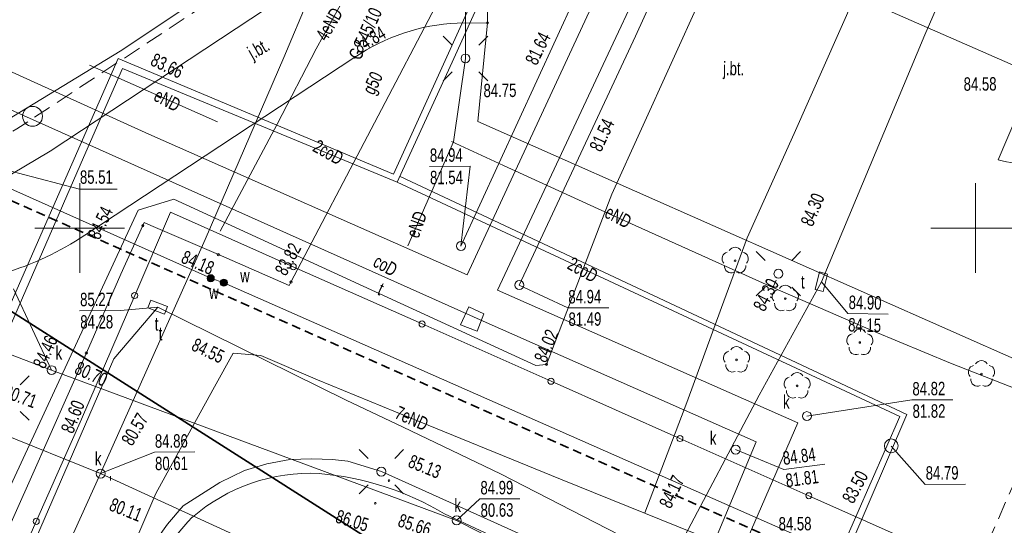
# Model space of a CAD drawing. Header units: metres. Extents: x -1013 to 1493497, y -5789518 to 1032.
# Tile 62 of 73: x 45 to 100, y -52 to -24. Entities that reach past the tile are written whole.
import ezdxf
from ezdxf.xclip import XClip

# ---------------------------------------------------------------- set-up
doc = ezdxf.new("R2010")
doc.units = ezdxf.units.M
doc.header["$MEASUREMENT"] = 0
doc.header["$XCLIPFRAME"] = 0
for name, pattern in [('2_KTCR02', [1.5, 1, -0.5]), ('2_KTJZ01', [2, 1.5, -0.5]), ('Przerywana długa', [0.78, 0.5, -0.28])]:
    doc.linetypes.add(name, pattern=pattern)
doc.layers.add('700-L Mapa 1_100 dwg', color=7, linetype='Continuous')
doc.layers.add('711-L Wymiary opisy', color=7, linetype='Continuous')
for name, color, linetype, lineweight in [('703-L Płaszczyzny podejścia 2D3', 152, 'Continuous', 30), ('703-L Płaszczyzny podejścia 2D38', 171, 'Continuous', 35), ('711-L Wymiary opisy1', 7, 'Continuous', 13), ('ex_02_DXF_MZ_500_4_KTCR_D_L_17', 9, 'Continuous', 18), ('ex_02_DXF_MZ_500_4_KTCR_L_17', 9, 'Continuous', 18), ('ex_02_DXF_MZ_500_4_KTJZ_E_T_07', 9, 'Continuous', 18), ('ex_02_DXF_MZ_500_4_KTJZ_L_07', 9, 'Continuous', 18), ('ex_02_DXF_MZ_500_4_KTKR_D_L_07', 9, 'Continuous', 18), ('ex_02_DXF_MZ_500_4_KTKR_L_07', 9, 'Continuous', 18), ('ex_02_DXF_MZ_500_4_KTOK_L_47', 9, 'Continuous', 18), ('ex_02_DXF_MZ_500_4_OBOP_T_13', 9, 'Continuous', 18), ('ex_02_DXF_MZ_500_4_Podzial_sekcyjny_krzyze7', 9, 'Continuous', 18), ('ex_02_DXF_MZ_500_4_RTPW_T_17', 9, 'Continuous', 18), ('ex_02_DXF_MZ_500_4_SUOG_L_052', 9, 'Continuous', 18), ('ex_02_DXF_MZ_500_4_SUPC_D_L_1200', 9, 'Continuous', 18), ('ex_02_DXF_MZ_500_4_SUPC_E_T_1200', 9, 'Continuous', 18), ('ex_02_DXF_MZ_500_4_SUPE_D_L_31', 9, 'Continuous', 18), ('ex_02_DXF_MZ_500_4_SUPE_E_T_31', 9, 'Continuous', 18), ('ex_02_DXF_MZ_500_4_SUPE_L_31', 9, 'Continuous', 18), ('ex_02_DXF_MZ_500_4_SUPG_E_T_27', 9, 'Continuous', 18), ('ex_02_DXF_MZ_500_4_SUPG_L_252', 9, 'Continuous', 18), ('ex_02_DXF_MZ_500_4_SUPK_D_L_434', 9, 'Continuous', 18), ('ex_02_DXF_MZ_500_4_SUPP_E_T_352', 9, 'Continuous', 18), ('ex_02_DXF_MZ_500_4_SUPT_D_L_030', 9, 'Continuous', 18), ('ex_02_DXF_MZ_500_4_SUPT_E_T_030', 9, 'Continuous', 18), ('ex_02_DXF_MZ_500_4_SUPT_L_030', 9, 'Continuous', 18), ('ex_02_DXF_MZ_500_4_SUPW_D_L_05', 9, 'Continuous', 18), ('ex_02_DXF_MZ_500_4_SUSM_D_T_07', 9, 'Continuous', 18), ('ex_02_DXF_MZ_500_4_SUSM_D_T_37', 9, 'Continuous', 18), ('ex_02_DXF_MZ_500_4_SUSM_T_07', 9, 'Continuous', 18), ('ex_02_DXF_MZ_500_4_SUSM_T_37', 9, 'Continuous', 18), ('ex_02_DXF_MZ_500_4_SUTC_T_0200', 9, 'Continuous', 18), ('ex_02_DXF_MZ_500_4_SUTG_T_052', 9, 'Continuous', 18), ('ex_02_DXF_MZ_500_4_SUTK_T_034', 9, 'Continuous', 18), ('ex_02_DXF_MZ_500_4_SUTT_T_030', 9, 'Continuous', 18), ('ex_02_DXF_MZ_500_4_SUTW_T_05', 9, 'Continuous', 18), ('ex_02_DXF_MZ_500_4_SUUC_D_L_47', 9, 'Continuous', 18), ('ex_02_DXF_MZ_500_4_SUUK_D_T_234', 9, 'Continuous', 18), ('ex_02_DXF_MZ_500_4_SUUK_E_T_934', 9, 'Continuous', 18), ('ex_02_DXF_MZ_500_4_SUUT_D_T_130', 9, 'Continuous', 18), ('ex_02_DXF_MZ_500_4_SUUT_E_T_930', 9, 'Continuous', 18), ('ex_02_DXF_MZ_500_4_SUUW_D_T_77', 9, 'Continuous', 18), ('ex_02_DXF_MZ_500_4_SUUW_E_T_57', 9, 'Continuous', 18)]:
    doc.layers.add(name, color=color, linetype=linetype, lineweight=lineweight)
doc.styles.add('STYL_AUTOMATYCZNY_2', font='arial.ttf')
doc.styles.add('STYL_AUTOMATYCZNY_4', font='arial.ttf', dxfattribs={"width": 0.7})
doc.dimstyles.new('STYL_AUTOMATYCZNY__3', dxfattribs={"dimtxt": 0.25, "dimasz": 0.183575, "dimexe": 0.18, "dimexo": 0.04, "dimgap": 0, "dimtad": 1, "dimzin": 0, "dimdsep": 46, "dimtxsty": 'STYL_AUTOMATYCZNY_2', "dimblk": 'ARROWHEAD_8', "dimblk1": 'ARROWHEAD_8', "dimblk2": 'ARROWHEAD_8', "dimcen": 0.09, "dimclrd": 7, "dimclre": 7, "dimclrt": 7, "dimazin": 0, "dimtfac": 1, "dimtdec": 4, "dimtmove": 2, "dimatfit": 3, "dimfxl": 1, "dimtolj": 1, "dimtzin": 0, "dimarcsym": 0})

# ---------------------------------------------------------------- blocks, each defined once
blk = doc.blocks.new('*D63')
at = {"layer": '711-L Wymiary opisy1', "color": 7, "linetype": 'Continuous', "lineweight": 13}
for p, q in [((31.701, 9.209), (31.582, 9.143)), ((31.701, 9.209), (31.767, 9.09)), ((31.387, 8.33), (31.337, 8.457)), ((31.387, 8.33), (31.514, 8.38))]:
    blk.add_line(p, q, dxfattribs=at)
blk.add_arc((25.649, 10.872), 6.276, 336.1008, 344.6316, dxfattribs=at)
at = {"layer": '711-L Wymiary opisy1', "color": 7, "lineweight": 13, "insert": (31.654, 8.581), "char_height": 0.25, "attachment_point": 7, "rotation": 336.1008, "style": 'STYL_AUTOMATYCZNY_2'}
blk.add_mtext('\\A1;{\\pql;\\fArial|b0|i0|c238|p0;\\W1.000000;8,53°/15%}', dxfattribs=at)
blk = doc.blocks.new('ARROWHEAD_8')
at = {"color": 0, "linetype": 'Continuous', "lineweight": 0}
blk.add_line((0, 0), (-1, 0), dxfattribs=at)
at = {"color": 0, "linetype": 'Continuous', "lineweight": 0, "flags": 128}
blk.add_lwpolyline([(-0.525, 0.525), (0, 0), (-0.525, -0.525)], dxfattribs=at)
blk = doc.blocks.new('*D64')
at = {"layer": '711-L Wymiary opisy1', "color": 7, "linetype": 'Continuous', "lineweight": 13}
for p, q in [((18.152, -22.228), (18.025, -22.277)), ((18.152, -22.228), (18.201, -22.356)), ((17.692, -23.088), (17.661, -22.955)), ((17.692, -23.088), (17.825, -23.057))]:
    blk.add_line(p, q, dxfattribs=at)
blk.add_arc((12.159, -19.572), 6.556, 327.57, 336.1008, dxfattribs=at)
at = {"layer": '711-L Wymiary opisy1', "color": 7, "lineweight": 13, "insert": (18.03, -22.8), "char_height": 0.25, "attachment_point": 7, "rotation": 336.1008, "style": 'STYL_AUTOMATYCZNY_2'}
blk.add_mtext('\\A1;{\\pql;\\fArial|b0|i0|c238|p0;\\W1.000000;8,53°/15%}', dxfattribs=at)
blk = doc.blocks.new('Rysunek_1_4', base_point=(-51.91, -72.413))
at = {"layer": 'ex_02_DXF_MZ_500_4_KTCR_D_L_17', "color": 9, "linetype": '2_KTCR02', "lineweight": 18}
blk.add_line((102.799, -43.759), (96.114, -58.893), dxfattribs=at)
at = {"layer": 'ex_02_DXF_MZ_500_4_KTCR_L_17', "color": 9, "linetype": '2_KTCR02', "lineweight": 18}
blk.add_line((58.93, -20.337), (45.2, -29.387), dxfattribs=at)
blk.add_arc((36.622, -16.814), 15.221, 289.2104, 304.3043, dxfattribs=at)
at = {"layer": 'ex_02_DXF_MZ_500_4_KTJZ_L_07', "color": 9, "linetype": '2_KTJZ01', "lineweight": 18}
blk.add_line((70.85, -23.047), (70.85, -23.877), dxfattribs=at)
at = {"layer": 'ex_02_DXF_MZ_500_4_KTKR_D_L_07', "color": 9, "linetype": 'Continuous', "lineweight": 18}
for p, q in [((76.92, -16.037), (101.373, -26.761)), ((70.309, -29.39), (70.85, -23.877)), ((101.373, -26.761), (99.346, -31.516)), ((104.167, -44.363), (70.309, -29.39)), ((85.851, -59.334), (68.453, -51.265))]:
    blk.add_line(p, q, dxfattribs=at)
for centre, radius, start, end in [((100.931, -26.134), 5.611, 253.5915, 293.2402), ((60.966, -59.094), 10.091, 87.2697, 130.7941), ((60.155, -65.064), 16.101, 58.9793, 85.3996), ((62.725, -59.734), 11.761, 135.2493, 162.3829)]:
    blk.add_arc(centre, radius, start, end, dxfattribs=at)
at = {"layer": 'ex_02_DXF_MZ_500_4_KTKR_L_07', "color": 9, "linetype": 'Continuous', "lineweight": 18}
for p, q in [((46.43, -31.037), (59.83, -22.207)), ((70.85, -23.877), (69.15, -23.897)), ((63.45, -25.797), (48.38, -35.717)), ((46.43, -31.037), (44.27, -32.327))]:
    blk.add_line(p, q, dxfattribs=at)
for centre, radius, start, end in [((69.653, -34.905), 11.019, 92.6138, 124.2561), ((38.969, -21.584), 16.98, 286.7065, 303.6592)]:
    blk.add_arc(centre, radius, start, end, dxfattribs=at)
at = {"layer": 'ex_02_DXF_MZ_500_4_KTOK_L_47', "color": 9, "linetype": 'Continuous', "lineweight": 18}
for p, q in [((51.154, -39.086), (53.15, -34.437)), ((53.15, -34.437), (60.005, -37.48)), ((60.005, -37.48), (67.2, -40.674)), ((48.194, -45.977), (51.154, -39.086)), ((67.2, -40.674), (74.395, -43.867)), ((74.395, -43.867), (81.589, -47.061)), ((45.659, -51.681), (48.194, -45.977)), ((81.589, -47.061), (88.784, -50.254)), ((88.784, -50.254), (95.979, -53.448)), ((43.125, -57.385), (45.659, -51.681))]:
    blk.add_line(p, q, dxfattribs=at)
for centre in [(60.005, -37.48), (51.154, -39.086), (67.2, -40.674), (74.395, -43.867), (81.589, -47.061), (88.784, -50.254), (45.659, -51.681)]:
    blk.add_circle(centre, 0.17, dxfattribs=at)
at = {"layer": 'ex_02_DXF_MZ_500_4_OBOP_T_13', "color": 9, "linetype": 'Continuous', "lineweight": 18}
for centre in [(84.67, -37.147), (87.47, -39.257), (91.63, -41.707), (84.75, -42.677), (98.42, -43.467), (88.13, -44.127)]:
    blk.add_circle(centre, 0.045, dxfattribs=at)
for centre, start, end in [((84.314, -37.031), 102.1445, 221.86), ((84.67, -36.772), 30.1401, 149.8599), ((85.027, -37.031), 318.14, 77.8555), ((84.45, -37.45), 174.1482, 293.8542), ((84.891, -37.45), 246.1458, 5.8518), ((87.114, -39.141), 102.1445, 221.86), ((87.47, -38.882), 30.1401, 149.8599), ((87.827, -39.141), 318.14, 77.8555), ((87.25, -39.56), 174.1482, 293.8542), ((87.691, -39.56), 246.1458, 5.8518), ((91.63, -41.332), 30.1401, 149.8599), ((91.274, -41.591), 102.1445, 221.86), ((91.987, -41.591), 318.14, 77.8555), ((84.394, -42.561), 102.1445, 221.86), ((84.75, -42.302), 30.1401, 149.8599), ((85.107, -42.561), 318.14, 77.8555), ((91.41, -42.01), 174.1482, 293.8542), ((91.851, -42.01), 246.1458, 5.8518), ((98.42, -43.092), 30.1401, 149.8599), ((84.53, -42.98), 174.1482, 293.8542), ((84.971, -42.98), 246.1458, 5.8518), ((88.13, -43.752), 30.1401, 149.8599), ((98.064, -43.351), 102.1445, 221.86), ((98.777, -43.351), 318.14, 77.8555), ((87.774, -44.011), 102.1445, 221.86), ((88.487, -44.011), 318.14, 77.8555), ((98.2, -43.77), 174.1482, 293.8542), ((98.641, -43.77), 246.1458, 5.8518), ((87.91, -44.43), 174.1482, 293.8542), ((88.351, -44.43), 246.1458, 5.8518)]:
    blk.add_arc(centre, 0.375, start, end, dxfattribs=at)
at = {"layer": 'ex_02_DXF_MZ_500_4_Podzial_sekcyjny_krzyze7', "color": 9, "linetype": 'Continuous', "lineweight": 18}
for p, q in [((48.09, -37.827), (48.09, -32.827)), ((98.09, -37.827), (98.09, -32.827)), ((45.59, -35.327), (50.59, -35.327)), ((95.59, -35.327), (100.59, -35.327))]:
    blk.add_line(p, q, dxfattribs=at)
at = {"layer": 'ex_02_DXF_MZ_500_4_RTPW_T_17', "color": 9, "linetype": 'Continuous', "lineweight": 18}
for centre in [(70.85, -23.877), (63.45, -25.797), (65.35, -49.406), (64.587, -50.669)]:
    blk.add_circle(centre, 0.045, dxfattribs=at)
at = {"layer": 'ex_02_DXF_MZ_500_4_SUOG_L_052', "color": 9, "linetype": 'Continuous', "lineweight": 18}
for p, q in [((64.54, -29.447), (59.88, -38.337)), ((51.61, -35.187), (50.39, -37.887)), ((55.83, -36.807), (52.06, -35.187)), ((48.46, -42.287), (45.39, -49.197))]:
    blk.add_line(p, q, dxfattribs=at)
at = {"layer": 'ex_02_DXF_MZ_500_4_SUPC_D_L_1200', "color": 9, "linetype": 'Continuous', "lineweight": 18}
for p, q in [((77.87, -25.018), (87.021, -5.167)), ((76.154, -9.931), (68.971, -25.869)), ((65.608, -32.315), (73.152, -15.67)), ((78.834, -18.298), (71.932, -33.155)), ((71.41, -38.797), (77.87, -25.018)), ((51.952, -30.095), (42.23, -25.687)), ((41.146, -46.542), (50.239, -25.859)), ((50.239, -25.859), (65.608, -32.315)), ((68.971, -25.869), (65.808, -32.764)), ((50.468, -26.421), (48.306, -31.394)), ((65.808, -32.764), (50.468, -26.421)), ((43.286, -28.306), (70.77, -40.596)), ((69.705, -37.936), (51.952, -30.095)), ((48.306, -31.394), (42.346, -45.041)), ((93.871, -45.834), (65.808, -32.764)), ((65.975, -32.453), (94.264, -45.718)), ((71.932, -33.155), (69.705, -37.936)), ((88.175, -46.194), (71.41, -38.797)), ((70.77, -40.596), (85.841, -47.237)), ((80.192, -76.885), (93.871, -45.834)), ((94.264, -45.718), (89.58, -56.596)), ((75.664, -74.831), (88.175, -46.194)), ((85.841, -47.237), (81.117, -58.562))]:
    blk.add_line(p, q, dxfattribs=at)
at = {"layer": 'ex_02_DXF_MZ_500_4_SUPE_D_L_31', "color": 9, "linetype": 'Continuous', "lineweight": 18}
for p, q in [((65.269, -18.065), (61.29, -25.333)), ((87.975, -30.046), (91.824, -21.338)), ((69.615, -21.714), (69.62, -25.867)), ((61.29, -25.333), (59.109, -29.539)), ((48.635, -26.232), (55.778, -29.402)), ((69.62, -25.867), (68.957, -30.52)), ((59.109, -29.539), (55.921, -35.502)), ((85.346, -35.865), (87.975, -30.046)), ((68.957, -30.52), (66.407, -36.308)), ((68.837, -30.501), (71.746, -31.83)), ((71.746, -31.83), (77.034, -34.243)), ((77.034, -34.243), (85.25, -37.946)), ((83.903, -39.746), (85.346, -35.865)), ((85.25, -37.946), (86.775, -38.635)), ((86.775, -38.635), (86.962, -38.224)), ((86.775, -38.635), (92.403, -41.076)), ((81.97, -45.06), (83.903, -39.746)), ((92.403, -41.076), (96.686, -42.856)), ((55.602, -44.175), (56.649, -42.308)), ((56.649, -42.308), (58.19, -42.437)), ((58.19, -42.437), (61.359, -43.785)), ((96.686, -42.856), (101.399, -44.713)), ((61.359, -43.785), (65.722, -45.564)), ((54.111, -46.906), (55.602, -44.175)), ((79.633, -51.207), (81.97, -45.06)), ((65.722, -45.564), (74.919, -49.32)), ((52.333, -50.119), (54.111, -46.906)), ((59.811, -48.236), (58.522, -48.475)), ((61.05, -48.187), (59.811, -48.236)), ((62.201, -48.239), (61.05, -48.187)), ((63.051, -48.323), (62.201, -48.239)), ((64.926, -48.91), (63.051, -48.323)), ((57.285, -48.844), (55.909, -49.513)), ((58.522, -48.475), (57.285, -48.844)), ((68.718, -50.603), (64.926, -48.91)), ((74.919, -49.32), (84.838, -53.32)), ((55.909, -49.513), (53.868, -50.818)), ((50.267, -54.944), (52.333, -50.119)), ((53.868, -50.818), (52.985, -51.844)), ((76.583, -54.148), (68.718, -50.603)), ((52.985, -51.844), (52.292, -52.799))]:
    blk.add_line(p, q, dxfattribs=at)
at = {"layer": 'ex_02_DXF_MZ_500_4_SUPE_L_31', "color": 9, "linetype": 'Continuous', "lineweight": 18}
for p, q in [((57.65, -20.587), (50.34, -25.457)), ((50.34, -25.457), (43.19, -29.807))]:
    blk.add_line(p, q, dxfattribs=at)
at = {"layer": 'ex_02_DXF_MZ_500_4_SUPG_L_252', "color": 9, "linetype": 'Continuous', "lineweight": 18}
for p, q in [((64.54, -29.447), (68.13, -22.607)), ((59.88, -38.337), (64.54, -29.447)), ((51.61, -35.187), (51.69, -35.017)), ((51.69, -35.017), (52.06, -35.187)), ((50.39, -37.887), (51.61, -35.187)), ((52.06, -35.187), (55.83, -36.807)), ((55.83, -36.807), (59.78, -38.527)), ((48.46, -42.287), (50.39, -37.887)), ((59.78, -38.527), (59.88, -38.337)), ((45.39, -49.197), (48.46, -42.287)), ((29.65, -84.627), (45.39, -49.197))]:
    blk.add_line(p, q, dxfattribs=at)
at = {"layer": 'ex_02_DXF_MZ_500_4_SUPK_D_L_434', "color": 9, "linetype": 'Continuous', "lineweight": 18}
for p, q in [((79.116, -24.628), (93.128, 6.514)), ((59.473, -25.806), (66.947, -8.052)), ((77.179, -19.301), (69.368, -36.328)), ((72.623, -38.505), (79.116, -24.628)), ((55.084, -35.958), (59.473, -25.806)), ((10.37, -29.587), (46.514, -43.249)), ((49.255, -49.02), (55.084, -35.958)), ((20.07, -37.284), (49.255, -49.02)), ((46.514, -43.249), (69.125, -51.631)), ((49.255, -49.02), (42.371, -64.13)), ((49.255, -49.02), (67.786, -57.481)), ((49.806, -49.166), (49.808, -49.406)), ((69.125, -51.631), (71.654, -52.923))]:
    blk.add_line(p, q, dxfattribs=at)
at = {"layer": 'ex_02_DXF_MZ_500_4_SUPT_D_L_030', "color": 9, "linetype": 'Continuous', "lineweight": 18}
for p, q in [((95.267, -24.554), (98.976, -15.877)), ((89.483, -38.316), (95.267, -24.554)), ((86.017, -44.651), (89.483, -38.316)), ((49.99, -42.614), (52.44, -39.737)), ((52.44, -39.737), (62.968, -44.923)), ((43.347, -57.913), (49.99, -42.614)), ((62.968, -44.923), (66.138, -46.421)), ((81.102, -53.907), (86.017, -44.651)), ((66.138, -46.421), (71.567, -49.033)), ((71.567, -49.033), (81.102, -53.907))]:
    blk.add_line(p, q, dxfattribs=at)
at = {"layer": 'ex_02_DXF_MZ_500_4_SUPT_L_030', "color": 9, "linetype": 'Continuous', "lineweight": 18}
for p, q in [((77.79, -33.427), (93.17, 0.423)), ((74.14, -42.927), (77.79, -33.427)), ((53.34, -33.717), (51.34, -34.327)), ((53.34, -33.717), (73.54, -42.987)), ((51.34, -34.327), (43.35, -51.557)), ((73.54, -42.987), (74.14, -42.927))]:
    blk.add_line(p, q, dxfattribs=at)
at = {"layer": 'ex_02_DXF_MZ_500_4_SUPW_D_L_05', "color": 9, "linetype": 'Continuous', "lineweight": 18}
for p, q in [((55.399, -38.126), (43.461, -32.799)), ((56.131, -38.371), (55.399, -38.126)), ((92.627, -54.456), (56.131, -38.371))]:
    blk.add_line(p, q, dxfattribs=at)
at = {"layer": 'ex_02_DXF_MZ_500_4_SUSM_D_T_07', "color": 9, "linetype": 'Continuous', "lineweight": 18}
for p, q in [((86.347, -37.13), (85.852, -36.636)), ((87.832, -37.13), (88.327, -36.636)), ((86.347, -38.615), (85.852, -39.11)), ((87.832, -38.615), (88.327, -39.11)), ((64.183, -48.167), (63.688, -47.672)), ((65.668, -48.167), (66.163, -47.672)), ((64.183, -49.652), (63.688, -50.147)), ((65.668, -49.652), (66.163, -50.147))]:
    blk.add_line(p, q, dxfattribs=at)
at = {"layer": 'ex_02_DXF_MZ_500_4_SUSM_D_T_37', "color": 9, "linetype": 'Continuous', "lineweight": 18}
for centre in [(87.09, -37.873), (64.926, -48.91)]:
    blk.add_circle(centre, 0.25, dxfattribs=at)
at = {"layer": 'ex_02_DXF_MZ_500_4_SUSM_T_07', "color": 9, "linetype": 'Continuous', "lineweight": 18}
for p, q in [((68.878, -25.125), (68.383, -24.63)), ((70.363, -25.125), (70.858, -24.63)), ((68.878, -26.61), (68.383, -27.105)), ((70.363, -26.61), (70.858, -27.105)), ((44.763, -44.065), (45.258, -43.57)), ((44.763, -45.55), (45.258, -46.045))]:
    blk.add_line(p, q, dxfattribs=at)
at = {"layer": 'ex_02_DXF_MZ_500_4_SUSM_T_37', "color": 9, "linetype": 'Continuous', "lineweight": 18}
blk.add_circle((69.62, -25.867), 0.25, dxfattribs=at)
at = {"layer": 'ex_02_DXF_MZ_500_4_SUTC_T_0200', "color": 9, "linetype": 'Continuous', "lineweight": 18}
for p, q in [((93.378, -47.489), (95.282, -49.628)), ((95.282, -49.628), (97.535, -49.612))]:
    blk.add_line(p, q, dxfattribs=at)
at = {"layer": 'ex_02_DXF_MZ_500_4_SUTG_T_052', "color": 9, "linetype": 'Continuous', "lineweight": 18}
for centre in [(51.61, -35.187), (55.83, -36.807), (59.88, -38.337), (48.46, -42.287)]:
    blk.add_circle(centre, 0.0625, dxfattribs=at)
at = {"layer": 'ex_02_DXF_MZ_500_4_SUTK_T_034', "color": 9, "linetype": 'Continuous', "lineweight": 18}
for p, q in [((67.606, -31.884), (69.886, -31.868)), ((69.368, -36.328), (69.886, -31.868)), ((46.514, -43.249), (44.382, -38.713)), ((72.623, -38.505), (75.335, -39.781)), ((75.335, -39.781), (77.615, -39.765)), ((88.676, -45.813), (94.54, -44.911)), ((94.54, -44.911), (96.82, -44.895)), ((52.257, -47.829), (54.51, -47.813)), ((84.699, -47.681), (87.387, -48.792)), ((49.255, -49.02), (52.257, -47.829)), ((87.387, -48.792), (89.674, -48.489)), ((69.125, -51.631), (70.427, -50.431)), ((70.427, -50.431), (72.653, -50.416))]:
    blk.add_line(p, q, dxfattribs=at)
at = {"layer": 'ex_02_DXF_MZ_500_4_SUTT_T_030', "color": 9, "linetype": 'Continuous', "lineweight": 18}
for p, q in [((89.483, -38.316), (90.966, -40.086)), ((48.083, -39.936), (50.363, -39.92)), ((52.44, -39.737), (50.363, -39.92)), ((90.966, -40.086), (93.218, -40.135))]:
    blk.add_line(p, q, dxfattribs=at)
blk.add_circle((74.14, -42.927), 0.0625, dxfattribs=at)
at = {"layer": 'ex_02_DXF_MZ_500_4_SUTW_T_05', "color": 9, "linetype": 'Continuous', "lineweight": 18}
for p, q in [((43.31, -31.907), (48.069, -33.148)), ((48.069, -33.148), (50.186, -33.148))]:
    blk.add_line(p, q, dxfattribs=at)
at = {"layer": 'ex_02_DXF_MZ_500_4_SUUC_D_L_47', "color": 9, "linetype": 'Continuous', "lineweight": 18}
for p, q in [((69.343, -40.723), (69.806, -39.711)), ((69.806, -39.711), (70.639, -40.109)), ((70.639, -40.109), (70.264, -41.075)), ((70.264, -41.075), (69.343, -40.723))]:
    blk.add_line(p, q, dxfattribs=at)
for centre, radius in [((45.453, -29.093), 0.555), ((93.382, -47.471), 0.383)]:
    blk.add_circle(centre, radius, dxfattribs=at)
at = {"layer": 'ex_02_DXF_MZ_500_4_SUUK_D_T_234', "color": 9, "linetype": 'Continuous', "lineweight": 18}
for centre in [(69.368, -36.328), (72.623, -38.505), (46.514, -43.249), (88.676, -45.813), (84.699, -47.681), (49.255, -49.02), (69.125, -51.631)]:
    blk.add_circle(centre, 0.25, dxfattribs=at)
at = {"layer": 'ex_02_DXF_MZ_500_4_SUUT_D_T_130', "color": 9, "linetype": 'Continuous', "lineweight": 18}
for p, q in [((89.38, -37.774), (89.134, -38.744)), ((89.832, -37.889), (89.38, -37.774)), ((89.587, -38.858), (89.832, -37.889)), ((89.134, -38.744), (89.587, -38.858)), ((52.054, -39.343), (51.89, -39.78)), ((52.99, -39.694), (52.054, -39.343)), ((51.89, -39.78), (52.826, -40.131)), ((52.826, -40.131), (52.99, -39.694))]:
    blk.add_line(p, q, dxfattribs=at)
at = {"layer": 'ex_02_DXF_MZ_500_4_SUUW_D_T_77', "color": 9, "linetype": 'Continuous', "lineweight": 18}
for centre, radius in [((55.399, -38.126), 0.2), ((55.399, -38.126), 0.175), ((55.399, -38.126), 0.15), ((55.399, -38.126), 0.125), ((55.399, -38.126), 0.1), ((55.399, -38.126), 0.075), ((55.399, -38.126), 0.05), ((55.399, -38.126), 0.025), ((55.399, -38.126), 0.00715), ((56.131, -38.371), 0.2), ((56.131, -38.371), 0.175), ((56.131, -38.371), 0.15), ((56.131, -38.371), 0.125), ((56.131, -38.371), 0.1), ((56.131, -38.371), 0.075), ((56.131, -38.371), 0.05), ((56.131, -38.371), 0.025), ((56.131, -38.371), 0.00715)]:
    blk.add_circle(centre, radius, dxfattribs=at)
at = {"layer": 'ex_02_DXF_MZ_500_4_KTJZ_E_T_07', "color": 9, "linetype": 'Continuous', "lineweight": 18, "char_height": 0.75, "attachment_point": 4, "style": 'STYL_AUTOMATYCZNY_4'}
for insert, rotation in [((57.61, -25.719), 29.7449), ((83.996, -26.533), 359.1841)]:
    blk.add_mtext('\\A1;{\\pql;\\fArial|b0|i0|c238|p0;\\W0.700000;j.bt.}', dxfattribs=dict(at, insert=insert, rotation=rotation))
at = {"layer": 'ex_02_DXF_MZ_500_4_RTPW_T_17', "color": 9, "linetype": 'Continuous', "lineweight": 18, "char_height": 0.75, "style": 'STYL_AUTOMATYCZNY_4'}
for s, insert, attachment_point, rotation in [('\\A1;{\\pql;\\fArial|b0|i0|c238|p0;\\W0.700000;84.84}', (63.68, -25.618), 7, 30.5792), ('\\A1;{\\pql;\\fArial|b0|i0|c238|p0;\\W0.700000;84.58}', (97.429, -27.679), 7, 0.403), ('\\A1;{\\pql;\\fArial|b0|i0|c238|p0;\\W0.700000;84.75}', (70.629, -28.038), 7, 0.4031), ('\\A1;{\\pql;\\fArial|b0|i0|c238|p0;\\W0.700000;85.13}', (66.355, -48.633), 7, 337.7829), ('\\A1;{\\pql;\\fArial|b0|i0|c238|p0;\\W0.700000;86.05}', (62.529, -51.01), 1, 342.9556)]:
    blk.add_mtext(s, dxfattribs=dict(at, insert=insert, attachment_point=attachment_point, rotation=rotation))
at = {"layer": 'ex_02_DXF_MZ_500_4_SUPC_E_T_1200', "color": 9, "linetype": 'Continuous', "lineweight": 18, "char_height": 0.75, "attachment_point": 4, "style": 'STYL_AUTOMATYCZNY_4'}
for s, insert, rotation in [('\\A1;{\\pql;\\fArial|b0|i0|c238|p0;\\W0.700000;2coD}', (61.215, -30.678), 330.6578), ('\\A1;{\\pql;\\fArial|b0|i0|c238|p0;\\W0.700000;coD}', (64.575, -37.1), 331.3481), ('\\A1;{\\pql;\\fArial|b0|i0|c238|p0;\\W0.700000;2coD}', (75.42, -37.233), 330.6578)]:
    blk.add_mtext(s, dxfattribs=dict(at, insert=insert, rotation=rotation))
at = {"layer": 'ex_02_DXF_MZ_500_4_SUPE_E_T_31', "color": 9, "linetype": 'Continuous', "lineweight": 18, "char_height": 0.75, "attachment_point": 4, "style": 'STYL_AUTOMATYCZNY_4'}
for s, insert, rotation in [('\\A1;{\\pql;\\fArial|b0|i0|c238|p0;\\W0.700000;4eND}', (61.547, -24.765), 59.8732), ('\\A1;{\\pql;\\fArial|b0|i0|c238|p0;\\W0.700000;eND}', (52.328, -27.846), 331.7927), ('\\A1;{\\pql;\\fArial|b0|i0|c238|p0;\\W0.700000;eND}', (66.639, -35.816), 70.0831), ('\\A1;{\\pql;\\fArial|b0|i0|c238|p0;\\W0.700000;eND}', (77.495, -34.359), 332.1027), ('\\A1;{\\pql;\\fArial|b0|i0|c238|p0;\\W0.700000;7eND}', (65.76, -45.564), 336.3427)]:
    blk.add_mtext(s, dxfattribs=dict(at, insert=insert, rotation=rotation))
at = {"layer": 'ex_02_DXF_MZ_500_4_SUPG_E_T_27', "color": 9, "linetype": 'Continuous', "lineweight": 18, "insert": (64.713, -28.047), "char_height": 0.75, "attachment_point": 7, "rotation": 64.4959, "style": 'STYL_AUTOMATYCZNY_4'}
blk.add_mtext('\\A1;{\\pql;\\fArial|b0|i0|c238|p0;\\W0.700000;g50}', dxfattribs=at)
at = {"layer": 'ex_02_DXF_MZ_500_4_SUPP_E_T_352', "color": 9, "linetype": 'Continuous', "lineweight": 18, "insert": (63.413, -25.861), "char_height": 0.75, "attachment_point": 4, "rotation": 65.8978, "style": 'STYL_AUTOMATYCZNY_4'}
blk.add_mtext('\\A1;{\\pql;\\fArial|b0|i0|c238|p0;\\W0.700000;G 545/10}', dxfattribs=at)
at = {"layer": 'ex_02_DXF_MZ_500_4_SUPT_E_T_030', "color": 9, "linetype": 'Continuous', "lineweight": 18, "insert": (64.643, -39.017), "char_height": 0.75, "attachment_point": 7, "rotation": 335.0714, "style": 'STYL_AUTOMATYCZNY_4'}
blk.add_mtext('\\A1;{\\pql;\\fArial|b0|i0|c238|p0;\\W0.700000;t}', dxfattribs=at)
at = {"layer": 'ex_02_DXF_MZ_500_4_SUTC_T_0200', "color": 9, "linetype": 'Continuous', "lineweight": 18, "char_height": 0.75, "style": 'STYL_AUTOMATYCZNY_4'}
for s, insert, attachment_point, rotation in [('\\A1;{\\pql;\\fArial|b0|i0|c238|p0;\\W0.700000;83.66}', (51.972, -26.217), 7, 334.2888), ('\\A1;{\\pql;\\fArial|b0|i0|c238|p0;\\W0.700000;83.50}', (90.939, -50.571), 4, 61.9602), ('\\A1;{\\pql;\\fArial|b0|i0|c238|p0;\\W0.700000;84.79}', (95.307, -48.988), 4, 0.403)]:
    blk.add_mtext(s, dxfattribs=dict(at, insert=insert, attachment_point=attachment_point, rotation=rotation))
at = {"layer": 'ex_02_DXF_MZ_500_4_SUTG_T_052', "color": 9, "linetype": 'Continuous', "lineweight": 18, "char_height": 0.75, "attachment_point": 7, "style": 'STYL_AUTOMATYCZNY_4'}
for s, insert, rotation in [('\\A1;{\\pql;\\fArial|b0|i0|c238|p0;\\W0.700000;84.54}', (49.187, -36.026), 64.2925), ('\\A1;{\\pql;\\fArial|b0|i0|c238|p0;\\W0.700000;83.82}', (59.605, -38.047), 61.1276), ('\\A1;{\\pql;\\fArial|b0|i0|c238|p0;\\W0.700000;84.18}', (53.686, -37.239), 336.8383), ('\\A1;{\\pql;\\fArial|b0|i0|c238|p0;\\W0.700000;84.46}', (46.139, -43.227), 66.0404)]:
    blk.add_mtext(s, dxfattribs=dict(at, insert=insert, rotation=rotation))
at = {"layer": 'ex_02_DXF_MZ_500_4_SUTK_T_034', "color": 9, "linetype": 'Continuous', "lineweight": 18, "char_height": 0.75, "style": 'STYL_AUTOMATYCZNY_4'}
for s, insert, attachment_point, rotation in [('\\A1;{\\pql;\\fArial|b0|i0|c238|p0;\\W0.700000;81.64}', (73.261, -26.136), 4, 63.8381), ('\\A1;{\\pql;\\fArial|b0|i0|c238|p0;\\W0.700000;81.54}', (76.848, -30.967), 4, 64.8432), ('\\A1;{\\pql;\\fArial|b0|i0|c238|p0;\\W0.700000;84.94}', (67.629, -30.884), 1, 0.4031), ('\\A1;{\\pql;\\fArial|b0|i0|c238|p0;\\W0.700000;81.54}', (67.638, -32.134), 1, 0.4031), ('\\A1;{\\pql;\\fArial|b0|i0|c238|p0;\\W0.700000;84.94}', (75.358, -38.781), 1, 0.4031), ('\\A1;{\\pql;\\fArial|b0|i0|c238|p0;\\W0.700000;81.49}', (75.366, -40.031), 1, 0.4031), ('\\A1;{\\pql;\\fArial|b0|i0|c238|p0;\\W0.700000;80.70}', (47.891, -43.076), 4, 335.4399), ('\\A1;{\\pql;\\fArial|b0|i0|c238|p0;\\W0.700000;84.82}', (94.563, -43.911), 1, 0.403), ('\\A1;{\\pql;\\fArial|b0|i0|c238|p0;\\W0.700000;80.71}', (44.053, -44.042), 1, 339.6769), ('\\A1;{\\pql;\\fArial|b0|i0|c238|p0;\\W0.700000;81.82}', (94.572, -45.161), 1, 0.403), ('\\A1;{\\pql;\\fArial|b0|i0|c238|p0;\\W0.700000;80.57}', (50.696, -47.336), 4, 59.4432), ('\\A1;{\\pql;\\fArial|b0|i0|c238|p0;\\W0.700000;84.86}', (52.28, -46.829), 1, 0.4031), ('\\A1;{\\pql;\\fArial|b0|i0|c238|p0;\\W0.700000;84.84}', (87.285, -47.797), 1, 7.5331), ('\\A1;{\\pql;\\fArial|b0|i0|c238|p0;\\W0.700000;80.61}', (52.289, -48.079), 1, 0.4031), ('\\A1;{\\pql;\\fArial|b0|i0|c238|p0;\\W0.700000;81.81}', (87.449, -49.036), 1, 7.5331), ('\\A1;{\\pql;\\fArial|b0|i0|c238|p0;\\W0.700000;84.99}', (70.45, -49.431), 1, 0.4031), ('\\A1;{\\pql;\\fArial|b0|i0|c238|p0;\\W0.700000;80.11}', (49.81, -50.694), 4, 338.2328), ('\\A1;{\\pql;\\fArial|b0|i0|c238|p0;\\W0.700000;80.63}', (70.459, -50.681), 1, 0.4031), ('\\A1;{\\pql;\\fArial|b0|i0|c238|p0;\\W0.700000;85.66}', (65.907, -51.593), 4, 341.7038), ('\\A1;{\\pql;\\fArial|b0|i0|c238|p0;\\W0.700000;84.58}', (87.095, -51.444), 1, 0.4031)]:
    blk.add_mtext(s, dxfattribs=dict(at, insert=insert, attachment_point=attachment_point, rotation=rotation))
at = {"layer": 'ex_02_DXF_MZ_500_4_SUTT_T_030', "color": 9, "linetype": 'Continuous', "lineweight": 18, "char_height": 0.75, "style": 'STYL_AUTOMATYCZNY_4'}
for s, insert, attachment_point, rotation in [('\\A1;{\\pql;\\fArial|b0|i0|c238|p0;\\W0.700000;84.30}', (88.65, -35.149), 4, 67.9231), ('\\A1;{\\pql;\\fArial|b0|i0|c238|p0;\\W0.700000;84.30}', (85.979, -39.862), 4, 62.7532), ('\\A1;{\\pql;\\fArial|b0|i0|c238|p0;\\W0.700000;85.27}', (48.106, -38.936), 1, 0.4031), ('\\A1;{\\pql;\\fArial|b0|i0|c238|p0;\\W0.700000;84.90}', (91.017, -39.087), 1, 358.753), ('\\A1;{\\pql;\\fArial|b0|i0|c238|p0;\\W0.700000;84.28}', (48.115, -40.186), 1, 0.4031), ('\\A1;{\\pql;\\fArial|b0|i0|c238|p0;\\W0.700000;84.15}', (90.99, -40.337), 1, 358.753), ('\\A1;{\\pql;\\fArial|b0|i0|c238|p0;\\W0.700000;84.02}', (74.124, -42.888), 7, 67.1356), ('\\A1;{\\pql;\\fArial|b0|i0|c238|p0;\\W0.700000;84.55}', (54.258, -42.111), 7, 334.4327), ('\\A1;{\\pql;\\fArial|b0|i0|c238|p0;\\W0.700000;84.60}', (47.72, -46.839), 7, 68.6031), ('\\A1;{\\pql;\\fArial|b0|i0|c238|p0;\\W0.700000;84.17}', (81.084, -51.022), 7, 64.6331)]:
    blk.add_mtext(s, dxfattribs=dict(at, insert=insert, attachment_point=attachment_point, rotation=rotation))
at = {"layer": 'ex_02_DXF_MZ_500_4_SUTW_T_05', "color": 9, "linetype": 'Continuous', "lineweight": 18, "insert": (48.099, -32.867), "char_height": 0.75, "attachment_point": 7, "style": 'STYL_AUTOMATYCZNY_4'}
blk.add_mtext('\\A1;{\\pql;\\fArial|b0|i0|c238|p0;\\W0.700000;85.51}', dxfattribs=at)
at = {"layer": 'ex_02_DXF_MZ_500_4_SUUK_E_T_934', "color": 9, "linetype": 'Continuous', "lineweight": 18, "char_height": 0.75, "style": 'STYL_AUTOMATYCZNY_4'}
for insert, attachment_point in [((46.74, -42.655), 7), ((87.348, -45.018), 4), ((83.262, -47.037), 4), ((48.935, -48.557), 7), ((69.001, -51.161), 7)]:
    blk.add_mtext('\\A1;{\\pql;\\fArial|b0|i0|c238|p0;\\W0.700000;k}', dxfattribs=dict(at, insert=insert, attachment_point=attachment_point))
at = {"layer": 'ex_02_DXF_MZ_500_4_SUUT_E_T_930', "color": 9, "linetype": 'Continuous', "lineweight": 18, "char_height": 0.75, "attachment_point": 1, "style": 'STYL_AUTOMATYCZNY_4'}
for insert in [(88.348, -37.944), (52.275, -40.295), (52.496, -40.837)]:
    blk.add_mtext('\\A1;{\\pql;\\fArial|b0|i0|c238|p0;\\W0.700000;t}', dxfattribs=dict(at, insert=insert))
at = {"layer": 'ex_02_DXF_MZ_500_4_SUUW_E_T_57', "color": 9, "linetype": 'Continuous', "lineweight": 18, "char_height": 0.75, "attachment_point": 1, "style": 'STYL_AUTOMATYCZNY_4'}
for insert in [(57.044, -37.594), (55.311, -38.526)]:
    blk.add_mtext('\\A1;{\\pql;\\fArial|b0|i0|c238|p0;\\W0.700000;w}', dxfattribs=dict(at, insert=insert))

msp = doc.modelspace()

# ---------------------------------------------------------------- linework, layer by layer
at = {"layer": '703-L Płaszczyzny podejścia 2D3', "color": 152, "linetype": 'Continuous', "lineweight": 30}
msp.add_circle((8.2273, 10.355), 1021.6593, dxfattribs=at)
at = {"layer": '703-L Płaszczyzny podejścia 2D38', "color": 171, "linetype": 'Przerywana długa', "lineweight": 35}
msp.add_line((12.1585, -19.5724), (367.8056, -177.1675), dxfattribs=at)
at = {"layer": '703-L Płaszczyzny podejścia 2D38', "color": 171, "linetype": 'Continuous', "lineweight": 35}
msp.add_line((12.1585, -19.5724), (344.1663, -230.5145), dxfattribs=at)

# ---------------------------------------------------------------- block references
at = {"layer": '700-L Mapa 1_100 dwg', "color": 52, "linetype": 'Continuous', "lineweight": 25}
ref = msp.add_blockref('Rysunek_1_4', (-51.9097, -72.4133), dxfattribs=at)
XClip(ref).set_block_clipping_path([(-454.4097296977, -337.82710067), (350.5902703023, 193.0005136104)])

# ---------------------------------------------------------------- dimensions: what is measured, and where the dimension line sits
at = {"layer": '711-L Wymiary opisy', "color": 7, "linetype": 'Continuous', "lineweight": 13}
for base, center, p1, p2, picture, middle in [((31.5604, 8.7637), (25.6493, 10.8724), (84.1511, -5.2069), (381.2963, -146.7226), '*D63', (32.4306, 8.3736)), ((17.9382, -22.6668), (12.1585, -19.5724), (367.8056, -177.1675), (63.368, -52.1085), '*D64', (18.8064, -23.007))]:
    dim = msp.add_angular_dim_3p(base=base, center=center, p1=p1, p2=p2, text='8,53°/15%', dimstyle='STYL_AUTOMATYCZNY__3', dxfattribs=at)
    dim.commit()
    dim.dimension.update_dxf_attribs({"geometry": picture, "text_midpoint": middle, "dimtype": 165, "text_rotation": 336.10081})

doc.saveas('drawing.dxf')
